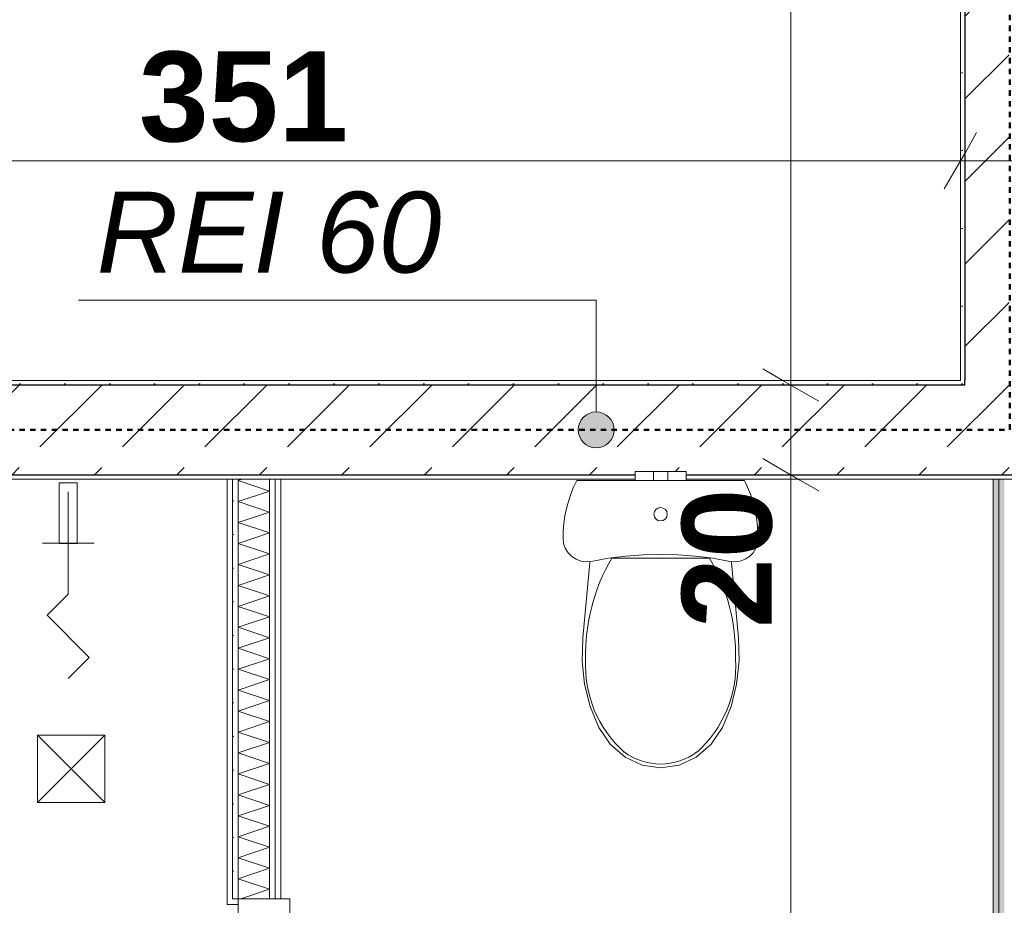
# Model space of a CAD drawing. Extents: x -7314 to 11761, y 144 to 9383.
# Tile 112 of 193: x 2195 to 2415, y 8045 to 8242. Entities that reach past the tile are written whole.
import ezdxf
from ezdxf.xclip import XClip

# ---------------------------------------------------------------- set-up
doc = ezdxf.new("R2010")
doc.units = 0
doc.header["$MEASUREMENT"] = 0
doc.header["$XCLIPFRAME"] = 0
doc.linetypes.add('Przerywana', pattern=[96, 48, -48])
doc.linetypes.add('Wipeout_Contour', pattern=[20000, 0, -20000])
for name, color, linetype in [('FORMA - Arch 01 - 220-A Ściany', 7, 'Continuous'), ('FORMA - Arch 01 - 320-W Umeblowanie', 7, 'Continuous'), ('FORMA - Arch 01 - 540-I Ogrzewanie', 7, 'Continuous'), ('FORMA - Arch 02 - Strefy', 7, 'Continuous'), ('FORMA - Arch 04 - Wymiary i opisy ppoż', 7, 'Continuous'), ('FORMA - Arch 04 - Wymiary ogólne', 7, 'Continuous')]:
    doc.layers.add(name, color=color, linetype=linetype)
doc.styles.add('STYL_AUTOMATYCZNY_1', font='arial.ttf')
doc.styles.add('STYL_AUTOMATYCZNY_2', font='arial.ttf')
doc.styles.add('STYL_AUTOMATYCZNY_9', font='arial.ttf')
pattern_1 = [(0, (4185.3, -5972.398), (0, 7.5), [0, -7.5])]
pattern_2 = [(0, (4185.3, -5972.398), (0, 17.320508), [0, -10]), (0, (4190.3, -5963.738), (0, 17.320508), [0, -10])]
pattern_3 = [(45, (4185.3, -5972.398), (-18.384776, 18.384776), [19.5, -6.5]), (45, (4185.3, -5954.013), (-18.384776, 18.384776), [19.5, -6.5])]

# ---------------------------------------------------------------- blocks, each defined once
blk = doc.blocks.new('*X107')
at = {"layer": 'FORMA - Arch 01 - 220-A Ściany', "color": 7, "linetype": 'Continuous', "lineweight": 5, "ltscale": 0.025}
for p, q in [((2243.96, 8139.6), (2244.84, 8139.9)), ((2250.96, 8137.27), (2243.96, 8139.6)), ((2243.96, 8134.94), (2250.96, 8137.27)), ((2250.96, 8132.6), (2243.96, 8134.94)), ((2243.96, 8130.27), (2250.96, 8132.6)), ((2250.96, 8127.94), (2243.96, 8130.27)), ((2243.96, 8125.6), (2250.96, 8127.94)), ((2250.96, 8123.27), (2243.96, 8125.6)), ((2243.96, 8120.94), (2250.96, 8123.27)), ((2250.96, 8118.6), (2243.96, 8120.94)), ((2243.96, 8116.27), (2250.96, 8118.6)), ((2250.96, 8113.94), (2243.96, 8116.27)), ((2243.96, 8111.6), (2250.96, 8113.94)), ((2250.96, 8109.27), (2243.96, 8111.6)), ((2243.96, 8106.94), (2250.96, 8109.27)), ((2250.96, 8104.6), (2243.96, 8106.94)), ((2243.96, 8102.27), (2250.96, 8104.6)), ((2250.96, 8099.94), (2243.96, 8102.27)), ((2243.96, 8097.6), (2250.96, 8099.94)), ((2250.96, 8095.27), (2243.96, 8097.6)), ((2243.96, 8092.94), (2250.96, 8095.27)), ((2250.96, 8090.6), (2243.96, 8092.94)), ((2243.96, 8088.27), (2250.96, 8090.6)), ((2250.96, 8085.94), (2243.96, 8088.27)), ((2243.96, 8083.6), (2250.96, 8085.94)), ((2250.96, 8081.27), (2243.96, 8083.6)), ((2243.96, 8078.94), (2250.96, 8081.27)), ((2250.96, 8076.6), (2243.96, 8078.94)), ((2243.96, 8074.27), (2250.96, 8076.6)), ((2250.96, 8071.94), (2243.96, 8074.27)), ((2243.96, 8069.6), (2250.96, 8071.94)), ((2250.96, 8067.27), (2243.96, 8069.6)), ((2243.96, 8064.94), (2250.96, 8067.27)), ((2250.96, 8062.6), (2243.96, 8064.94)), ((2243.96, 8060.27), (2250.96, 8062.6)), ((2250.96, 8057.94), (2243.96, 8060.27)), ((2243.96, 8055.6), (2250.96, 8057.94)), ((2250.96, 8053.27), (2243.96, 8055.6)), ((2243.96, 8050.94), (2250.96, 8053.27)), ((2250.96, 8048.6), (2243.96, 8050.94)), ((2244.52, 8046.46), (2250.96, 8048.6))]:
    blk.add_line(p, q, dxfattribs=at)
blk = doc.blocks.new('Rysunek_1_1', base_point=(4185.3, -5972.4))
at = {"color": 254, "linetype": 'Wipeout_Contour', "lineweight": 0, "ltscale": 61901.69196}
blk.add_wipeout([(2404.94, 8734.9), (2208.66, 8734.9), (2059.98, 8734.9), (2059.98, 8725.9), (2054.98, 8725.9), (2054.98, 8161.9), (2404.94, 8161.9)], dxfattribs=at).dxf.layer = 'FORMA - Arch 02 - Strefy'
at = {"color": 254, "linetype": 'Wipeout_Contour', "lineweight": 0, "ltscale": 41761.403087}
blk.add_wipeout([(2412.21, 8071.66), (2412.21, 8139.9), (2033.1, 8139.9), (2033.1, 7920.64), (2412.21, 7920.64)], dxfattribs=at).dxf.layer = 'FORMA - Arch 02 - Strefy'
at = {"layer": 'FORMA - Arch 01 - 320-W Umeblowanie', "color": 6, "linetype": 'Continuous', "lineweight": 15, "ltscale": 0.025}
for p, q in [((2199.21, 8067.88), (2199.21, 8082.89)), ((2199.21, 8082.89), (2214.21, 8082.89)), ((2214.21, 8067.88), (2199.21, 8082.89)), ((2199.21, 8067.88), (2214.21, 8082.89)), ((2214.21, 8082.89), (2214.21, 8067.88)), ((2214.21, 8067.88), (2199.21, 8067.88))]:
    blk.add_line(p, q, dxfattribs=at)
at = {"layer": 'FORMA - Arch 04 - Wymiary i opisy ppoż', "color": 1, "linetype": 'Continuous', "lineweight": 13, "ltscale": 0.025}
for p, q in [((2291.85, 8179.82), (2208.39, 8179.82)), ((2323.75, 8179.82), (2291.85, 8179.82))]:
    blk.add_line(p, q, dxfattribs=at)
at = {"layer": 'FORMA - Arch 04 - Wymiary ogólne', "color": 6, "linetype": 'Continuous', "lineweight": 15, "ltscale": 0.025}
for p, q in [((2206.07, 8114.29), (2201.38, 8109.6)), ((2210.76, 8100.22), (2201.38, 8109.6)), ((2206.07, 8095.53), (2210.76, 8100.22))]:
    blk.add_line(p, q, dxfattribs=at)
at = {"layer": 'FORMA - Arch 04 - Wymiary i opisy ppoż', "color": 1, "linetype": 'Continuous', "lineweight": 13, "insert": (2212.39, 8185.69), "char_height": 18, "attachment_point": 7, "style": 'STYL_AUTOMATYCZNY_1'}
blk.add_mtext('\\A1;{\\pql;\\fArial|b0|i1|c238|p0;\\W1.000000;REI 60}', dxfattribs=at)
at = {"layer": 'FORMA - Arch 04 - Wymiary ogólne', "color": 154, "linetype": 'Continuous', "lineweight": 13, "insert": (2221.83, 8214.86), "char_height": 20, "width": 45.7634, "attachment_point": 7, "style": 'STYL_AUTOMATYCZNY_9'}
blk.add_mtext('\\A1;{\\pql;\\fArial|b1|i0|c238|p0;\\W1.000000;351}', dxfattribs=at)
at = {"color": 254, "linetype": 'Wipeout_Contour', "lineweight": 0, "ltscale": 42626.529108}
blk.add_wipeout([(2412.21, 8741.9), (2412.21, 7797.38), (2412.86, 7798.65), (2413.46, 7799.25), (2413.46, 8741.9)], dxfattribs=at).dxf.layer = 'FORMA - Arch 01 - 220-A Ściany'
at = {"color": 254, "linetype": 'Wipeout_Contour', "lineweight": 0, "ltscale": 25526.451397}
blk.add_wipeout([(2405.94, 8161.9), (2404.94, 8161.9), (2405.94, 8160.9)], dxfattribs=at).dxf.layer = 'FORMA - Arch 01 - 220-A Ściany'
at = {"color": 254, "linetype": 'Wipeout_Contour', "lineweight": 0, "ltscale": 33592.04619}
blk.add_wipeout([(2241.46, 8139.9), (2241.46, 8046.46), (2242.71, 8046.46), (2242.71, 8139.9)], dxfattribs=at).dxf.layer = 'FORMA - Arch 01 - 220-A Ściany'
at = {"color": 254, "linetype": 'Wipeout_Contour', "lineweight": 0, "ltscale": 33603.552115}
blk.add_wipeout([(2253.46, 8139.9), (2252.21, 8139.9), (2252.21, 8046.46), (2253.46, 8046.46)], dxfattribs=at).dxf.layer = 'FORMA - Arch 01 - 220-A Ściany'
at = {"layer": 'FORMA - Arch 01 - 220-A Ściany', "linetype": 'Continuous', "lineweight": 5}
h = blk.add_hatch(dxfattribs=at)
h.set_pattern_fill('Gips_0001', style=0, pattern_type=2)
h.set_pattern_definition(pattern_1)
h.paths.add_polyline_path([(2412.21, 8741.9), (2412.21, 7797.38), (2412.86, 7798.65), (2413.46, 7799.25), (2413.46, 8741.9)])
h = blk.add_hatch(dxfattribs=at)
h.set_pattern_fill('Tynk_0001', style=0, pattern_type=2)
h.set_pattern_definition(pattern_2)
h.paths.add_polyline_path([(2405.94, 8161.9), (2404.94, 8161.9), (2405.94, 8160.9)])
h = blk.add_hatch(dxfattribs=at)
h.set_pattern_fill('Gips_0001', style=0, pattern_type=2)
h.set_pattern_definition(pattern_1)
h.paths.add_polyline_path([(2241.46, 8139.9), (2241.46, 8046.46), (2242.71, 8046.46), (2242.71, 8139.9)])
h = blk.add_hatch(dxfattribs=at)
h.set_pattern_fill('Gips_0001', style=0, pattern_type=2)
h.set_pattern_definition(pattern_1)
h.paths.add_polyline_path([(2253.46, 8139.9), (2252.21, 8139.9), (2252.21, 8046.46), (2253.46, 8046.46)])
at = {"layer": 'FORMA - Arch 01 - 220-A Ściany', "color": 7, "linetype": 'Continuous', "lineweight": 15, "ltscale": 0.025, "flags": 128}
for points in [[(2412.21, 8741.9), (2412.21, 7797.38)], [(2253.46, 8046.46), (2253.46, 8139.9)]]:
    blk.add_lwpolyline(points, dxfattribs=at)
at = {"color": 254, "linetype": 'Wipeout_Contour', "lineweight": 0, "ltscale": 52558.930455}
blk.add_wipeout([(2413.46, 8741.9), (2413.46, 7799.25), (2414.71, 7800.5), (2414.71, 8716.9), (2414.04, 8716.9), (2414.04, 8741.9)], dxfattribs=at).dxf.layer = 'FORMA - Arch 01 - 220-A Ściany'
at = {"color": 254, "linetype": 'Wipeout_Contour', "lineweight": 0, "ltscale": 33593.381463}
blk.add_wipeout([(2242.71, 8139.9), (2242.71, 8046.46), (2243.96, 8046.46), (2243.96, 8139.9)], dxfattribs=at).dxf.layer = 'FORMA - Arch 01 - 220-A Ściany'
at = {"color": 254, "linetype": 'Wipeout_Contour', "lineweight": 0, "ltscale": 33602.211593}
blk.add_wipeout([(2250.96, 8139.9), (2250.96, 8046.46), (2252.21, 8046.46), (2252.21, 8139.9)], dxfattribs=at).dxf.layer = 'FORMA - Arch 01 - 220-A Ściany'
at = {"layer": 'FORMA - Arch 01 - 220-A Ściany', "linetype": 'Continuous', "lineweight": 5}
h = blk.add_hatch(dxfattribs=at)
h.set_pattern_fill('Gips_0001', style=0, pattern_type=2)
h.set_pattern_definition(pattern_1)
h.paths.add_polyline_path([(2413.46, 8741.9), (2413.46, 7799.25), (2414.71, 7800.5), (2414.71, 8716.9), (2414.04, 8716.9), (2414.04, 8741.9)])
h = blk.add_hatch(dxfattribs=at)
h.set_pattern_fill('Gips_0001', style=0, pattern_type=2)
h.set_pattern_definition(pattern_1)
h.paths.add_polyline_path([(2242.71, 8139.9), (2242.71, 8046.46), (2243.96, 8046.46), (2243.96, 8139.9)])
h = blk.add_hatch(dxfattribs=at)
h.set_pattern_fill('Gips_0001', style=0, pattern_type=2)
h.set_pattern_definition(pattern_1)
h.paths.add_polyline_path([(2250.96, 8139.9), (2250.96, 8046.46), (2252.21, 8046.46), (2252.21, 8139.9)])
at = {"layer": 'FORMA - Arch 01 - 220-A Ściany', "color": 7, "linetype": 'Continuous', "lineweight": 13, "ltscale": 0.025}
for p, q in [((2413.46, 8741.9), (2413.46, 7799.25)), ((2252.21, 8046.46), (2252.21, 8139.9))]:
    blk.add_line(p, q, dxfattribs=at)
at = {"layer": 'FORMA - Arch 01 - 220-A Ściany', "color": 7, "linetype": 'Continuous', "lineweight": 15, "ltscale": 0.025}
blk.add_line((2252.21, 8046.46), (2253.46, 8046.46), dxfattribs=at)
at = {"layer": 'FORMA - Arch 01 - 220-A Ściany', "color": 7, "linetype": 'Continuous', "lineweight": 15, "ltscale": 0.025, "flags": 128}
for points in [[(2241.46, 8139.9), (2242.71, 8139.9)], [(2252.21, 8139.9), (2253.46, 8139.9)]]:
    blk.add_lwpolyline(points, dxfattribs=at)
at = {"color": 254, "linetype": 'Wipeout_Contour', "lineweight": 0, "ltscale": 25517.000051}
blk.add_wipeout([(2425.94, 8160.9), (2405.94, 8160.9), (2425.94, 8140.9)], dxfattribs=at).dxf.layer = 'FORMA - Arch 01 - 220-A Ściany'
at = {"color": 254, "linetype": 'Wipeout_Contour', "lineweight": 0, "ltscale": 33597.795211}
blk.add_wipeout([(2250.96, 8139.9), (2243.96, 8139.9), (2243.96, 8046.46), (2250.96, 8046.46)], dxfattribs=at).dxf.layer = 'FORMA - Arch 01 - 220-A Ściany'
at = {"layer": 'FORMA - Arch 01 - 220-A Ściany', "linetype": 'Continuous', "lineweight": 5}
h = blk.add_hatch(dxfattribs=at)
h.set_pattern_fill('Beton_0001', style=0, pattern_type=2)
h.set_pattern_definition(pattern_3)
h.paths.add_polyline_path([(2425.94, 8160.9), (2405.94, 8160.9), (2425.94, 8140.9)])
at = {"layer": 'FORMA - Arch 01 - 220-A Ściany', "color": 7, "linetype": 'Continuous', "lineweight": 13, "ltscale": 0.025}
blk.add_line((2250.96, 8046.46), (2250.96, 8139.9), dxfattribs=at)
at = {"layer": 'FORMA - Arch 01 - 220-A Ściany', "color": 7, "linetype": 'Continuous', "lineweight": 15, "ltscale": 0.025}
blk.add_line((2250.96, 8046.46), (2252.21, 8046.46), dxfattribs=at)
at = {"layer": 'FORMA - Arch 01 - 220-A Ściany', "color": 7, "linetype": 'Continuous', "lineweight": 15, "ltscale": 0.025, "flags": 128}
for points in [[(2242.71, 8139.9), (2243.96, 8139.9)], [(2243.96, 8139.9), (2250.96, 8139.9)], [(2250.96, 8139.9), (2252.21, 8139.9)]]:
    blk.add_lwpolyline(points, dxfattribs=at)
at = {"color": 7, "linetype": 'Continuous', "lineweight": 13, "ltscale": 0.025}
blk.add_blockref('*X107', (0, 0), dxfattribs=at)
at = {"layer": 'FORMA - Arch 01 - 220-A Ściany', "color": 7, "linetype": 'Continuous', "lineweight": 13, "insert": (2234.1, 8003.12), "char_height": 20, "attachment_point": 7, "style": 'STYL_AUTOMATYCZNY_2'}
blk.add_mtext('\\A1;{\\pql;\\pt0;\\fArial|b0|i0|c238|p0;\\W1.000000;90\\fArial|b0|i0|c238|p0;\\W1.000000;\\A1{\\H.66x;\\S^  ;}\\fArial|b0|i0|c238|p0;\\W1.000000;\\fArial|b0|i0|c238|p0;\\W1.000000;}', dxfattribs=at)
at = {"color": 254, "linetype": 'Wipeout_Contour', "lineweight": 0, "ltscale": 25524.532987}
blk.add_wipeout([(2404.94, 8161.9), (2404.94, 8160.9), (2405.94, 8160.9)], dxfattribs=at).dxf.layer = 'FORMA - Arch 01 - 220-A Ściany'
at = {"color": 254, "linetype": 'Wipeout_Contour', "lineweight": 0, "ltscale": 41763.851938}
blk.add_wipeout([(2241.46, 8045.21), (2243.96, 8045.21), (2243.96, 8046.46), (2242.71, 8046.46), (2241.46, 8046.46)], dxfattribs=at).dxf.layer = 'FORMA - Arch 01 - 220-A Ściany'
at = {"layer": 'FORMA - Arch 01 - 220-A Ściany', "linetype": 'Continuous', "lineweight": 5}
h = blk.add_hatch(dxfattribs=at)
h.set_pattern_fill('Tynk_0001', style=0, pattern_type=2)
h.set_pattern_definition(pattern_2)
h.paths.add_polyline_path([(2404.94, 8161.9), (2404.94, 8160.9), (2405.94, 8160.9)])
h = blk.add_hatch(dxfattribs=at)
h.set_pattern_fill('Gips_0001', style=0, pattern_type=2)
h.set_pattern_definition(pattern_1)
h.paths.add_polyline_path([(2241.46, 8045.21), (2243.96, 8045.21), (2243.96, 8046.46), (2242.71, 8046.46), (2241.46, 8046.46)])
at = {"layer": 'FORMA - Arch 01 - 220-A Ściany', "color": 7, "linetype": 'Continuous', "lineweight": 13, "ltscale": 0.025}
for p, q in [((2242.71, 8139.9), (2242.71, 8046.46)), ((2243.96, 8139.9), (2243.96, 8046.46)), ((2242.71, 8046.46), (2243.96, 8046.46))]:
    blk.add_line(p, q, dxfattribs=at)
at = {"layer": 'FORMA - Arch 01 - 220-A Ściany', "color": 7, "linetype": 'Continuous', "lineweight": 15, "ltscale": 0.025}
for p, q in [((2241.46, 8046.46), (2241.46, 8045.21)), ((2241.46, 8046.46), (2241.46, 8045.21)), ((2243.96, 8046.46), (2243.96, 8045.21)), ((2243.96, 8046.46), (2250.96, 8046.46)), ((2243.96, 8045.21), (2241.46, 8045.21))]:
    blk.add_line(p, q, dxfattribs=at)
at = {"layer": 'FORMA - Arch 01 - 220-A Ściany', "color": 7, "linetype": 'Continuous', "lineweight": 15, "ltscale": 0.025, "flags": 128}
blk.add_lwpolyline([(2241.46, 8139.9), (2241.46, 8046.46)], dxfattribs=at)
at = {"color": 254, "linetype": 'Wipeout_Contour', "lineweight": 0, "ltscale": 33848.971232}
blk.add_wipeout([(2054.98, 8160.9), (2404.94, 8160.9), (2404.94, 8161.9), (2054.98, 8161.9)], dxfattribs=at).dxf.layer = 'FORMA - Arch 01 - 220-A Ściany'
at = {"color": 254, "linetype": 'Wipeout_Contour', "lineweight": 0, "ltscale": 33769.677978}
blk.add_wipeout([(2425.94, 8140.9), (2033.98, 8140.9), (2033.98, 8139.9), (2425.94, 8139.9)], dxfattribs=at).dxf.layer = 'FORMA - Arch 01 - 220-A Ściany'
at = {"color": 254, "linetype": 'Wipeout_Contour', "lineweight": 0, "ltscale": 50100.192573}
blk.add_wipeout([(2255.46, 8046.46), (2243.96, 8046.46), (2243.96, 8039.66), (2247.96, 8039.66), (2247.96, 8038.46), (2255.46, 8038.46)], dxfattribs=at).dxf.layer = 'FORMA - Arch 01 - 220-A Ściany'
at = {"layer": 'FORMA - Arch 01 - 220-A Ściany', "linetype": 'Continuous', "lineweight": 5}
h = blk.add_hatch(dxfattribs=at)
h.set_pattern_fill('Tynk_0001', style=0, pattern_type=2)
h.set_pattern_definition(pattern_2)
h.paths.add_polyline_path([(2054.98, 8160.9), (2404.94, 8160.9), (2404.94, 8161.9), (2054.98, 8161.9)])
h = blk.add_hatch(dxfattribs=at)
h.set_pattern_fill('Tynk_0001', style=0, pattern_type=2)
h.set_pattern_definition(pattern_2)
h.paths.add_polyline_path([(2425.94, 8140.9), (2033.98, 8140.9), (2033.98, 8139.9), (2425.94, 8139.9)])
at = {"layer": 'FORMA - Arch 01 - 220-A Ściany', "color": 7, "linetype": 'Continuous', "lineweight": 15, "ltscale": 0.025}
for p, q in [((2255.46, 8046.46), (2243.96, 8046.46)), ((2243.96, 8046.46), (2243.96, 8039.66)), ((2243.96, 8046.46), (2250.96, 8046.46)), ((2243.96, 8046.46), (2250.96, 8046.46)), ((2250.96, 8046.46), (2252.21, 8046.46)), ((2250.96, 8046.46), (2252.21, 8046.46)), ((2252.21, 8046.46), (2253.46, 8046.46)), ((2252.21, 8046.46), (2253.46, 8046.46)), ((2255.46, 8038.46), (2255.46, 8046.46)), ((2243.96, 8045.21), (2241.46, 8045.21))]:
    blk.add_line(p, q, dxfattribs=at)
at = {"color": 254, "linetype": 'Wipeout_Contour', "lineweight": 0, "ltscale": 25491.466439}
blk.add_wipeout([(2405.94, 8160.9), (2405.94, 8140.9), (2425.94, 8140.9)], dxfattribs=at).dxf.layer = 'FORMA - Arch 01 - 220-A Ściany'
at = {"layer": 'FORMA - Arch 01 - 220-A Ściany', "linetype": 'Continuous', "lineweight": 5}
h = blk.add_hatch(dxfattribs=at)
h.set_pattern_fill('Beton_0001', style=0, pattern_type=2)
h.set_pattern_definition(pattern_3)
h.paths.add_polyline_path([(2405.94, 8160.9), (2405.94, 8140.9), (2425.94, 8140.9)])
at = {"color": 254, "linetype": 'Wipeout_Contour', "lineweight": 0, "ltscale": 33808.543288}
blk.add_wipeout([(2053.98, 8140.9), (2405.94, 8140.9), (2405.94, 8160.9), (2053.98, 8160.9)], dxfattribs=at).dxf.layer = 'FORMA - Arch 01 - 220-A Ściany'
at = {"layer": 'FORMA - Arch 01 - 220-A Ściany', "linetype": 'Continuous', "lineweight": 5}
h = blk.add_hatch(dxfattribs=at)
h.set_pattern_fill('Beton_0001', style=0, pattern_type=2)
h.set_pattern_definition(pattern_3)
h.paths.add_polyline_path([(2053.98, 8140.9), (2405.94, 8140.9), (2405.94, 8160.9), (2053.98, 8160.9)])
at = {"layer": 'FORMA - Arch 04 - Wymiary i opisy ppoż', "linetype": 'Continuous', "lineweight": 13}
blk.add_hatch(color=1, dxfattribs=at).paths.add_polyline_path([(2319.75, 8150.9), (2320.06, 8149.37), (2320.92, 8148.07), (2322.22, 8147.2), (2323.75, 8146.9), (2325.28, 8147.2), (2326.58, 8148.07), (2327.45, 8149.37), (2327.75, 8150.9), (2327.45, 8152.43), (2326.58, 8153.73), (2325.28, 8154.59), (2323.75, 8154.9), (2322.22, 8154.59), (2320.92, 8153.73), (2320.06, 8152.43)])
at = {"layer": 'FORMA - Arch 01 - 220-A Ściany', "color": 7, "linetype": 'Continuous', "lineweight": 25, "ltscale": 0.025}
for p, q in [((2405.94, 8160.9), (2054.98, 8160.9)), ((2405.94, 8160.9), (2405.94, 8161.9)), ((2053.98, 8140.9), (2405.94, 8140.9)), ((2405.94, 8140.9), (2425.94, 8140.9))]:
    blk.add_line(p, q, dxfattribs=at)
at = {"layer": 'FORMA - Arch 01 - 220-A Ściany', "color": 7, "linetype": 'Continuous', "lineweight": 13, "ltscale": 0.025, "flags": 128}
for points in [[(2404.94, 8161.9), (2054.98, 8161.9)], [(2033.98, 8139.9), (2426.94, 8139.9)]]:
    blk.add_lwpolyline(points, dxfattribs=at)
at = {"layer": 'FORMA - Arch 04 - Wymiary i opisy ppoż', "color": 1, "linetype": 'Continuous', "lineweight": 13, "ltscale": 0.025}
blk.add_line((2323.75, 8154.9), (2323.75, 8179.82), dxfattribs=at)
blk.add_circle((2323.75, 8150.9), 4, dxfattribs=at)
at = {"layer": 'FORMA - Arch 04 - Wymiary ogólne', "color": 154, "linetype": 'Continuous', "lineweight": 13, "ltscale": 0.025}
for p, q in [((2367.11, 8160.9), (2367.11, 8735.9)), ((2360.86, 8164.51), (2373.36, 8157.29)), ((2376.49, 8160.9), (2357.74, 8160.9)), ((2367.11, 8140.9), (2367.11, 8160.9)), ((2376.49, 8140.9), (2357.74, 8140.9)), ((2367.11, 7920.64), (2367.11, 8140.9))]:
    blk.add_line(p, q, dxfattribs=at)
at = {"color": 254, "linetype": 'Wipeout_Contour', "lineweight": 0, "ltscale": 35138.041909}
blk.add_wipeout([(2405.94, 8161.9), (2405.94, 8734.9), (2404.94, 8734.9), (2404.94, 8161.9)], dxfattribs=at).dxf.layer = 'FORMA - Arch 01 - 220-A Ściany'
at = {"color": 254, "linetype": 'Wipeout_Contour', "lineweight": 0, "ltscale": 33880.423564}
blk.add_wipeout([(2339.7, 8139.61), (2339.7, 8141.61), (2339.23, 8141.61), (2339.23, 8139.61)], dxfattribs=at).dxf.layer = 'FORMA - Arch 01 - 540-I Ogrzewanie'
at = {"color": 254, "linetype": 'Wipeout_Contour', "lineweight": 0, "ltscale": 33884.292701}
blk.add_wipeout([(2343.8, 8139.61), (2343.8, 8141.61), (2342.13, 8141.61), (2342.13, 8139.61)], dxfattribs=at).dxf.layer = 'FORMA - Arch 01 - 540-I Ogrzewanie'
at = {"color": 254, "linetype": 'Wipeout_Contour', "lineweight": 0, "ltscale": 33705.173055}
blk.add_wipeout([(2208.07, 8125.63), (2208.07, 8139.13), (2204.07, 8139.13), (2204.07, 8125.63)], dxfattribs=at).dxf.layer = 'FORMA - Arch 01 - 540-I Ogrzewanie'
at = {"layer": 'FORMA - Arch 01 - 220-A Ściany', "linetype": 'Continuous', "lineweight": 5}
h = blk.add_hatch(dxfattribs=at)
h.set_pattern_fill('Tynk_0001', style=0, pattern_type=2)
h.set_pattern_definition(pattern_2)
h.paths.add_polyline_path([(2405.94, 8161.9), (2405.94, 8734.9), (2404.94, 8734.9), (2404.94, 8161.9)])
at = {"layer": 'FORMA - Arch 01 - 540-I Ogrzewanie', "color": 6, "linetype": 'Continuous', "lineweight": 15, "ltscale": 0.025}
blk.add_line((2343.8, 8139.61), (2343.8, 8141.61), dxfattribs=at)
at = {"layer": 'FORMA - Arch 01 - 540-I Ogrzewanie', "color": 6, "linetype": 'Continuous', "lineweight": 15, "ltscale": 0.025, "flags": 128}
blk.add_lwpolyline([(2208.07, 8125.63), (2204.07, 8125.63), (2204.07, 8139.13), (2208.07, 8139.13)], close=True, dxfattribs=at)
at = {"layer": 'FORMA - Arch 04 - Wymiary ogólne', "color": 6, "linetype": 'Continuous', "lineweight": 15, "ltscale": 0.025}
for p, q in [((2206.07, 8137.13), (2206.07, 8114.29)), ((2200.33, 8125.64), (2211.82, 8125.64))]:
    blk.add_line(p, q, dxfattribs=at)
at = {"color": 254, "linetype": 'Wipeout_Contour', "lineweight": 0, "ltscale": 33879.539892}
blk.add_wipeout([(2339.23, 8139.61), (2339.23, 8141.61), (2338.1, 8141.61), (2338.1, 8139.61)], dxfattribs=at).dxf.layer = 'FORMA - Arch 01 - 540-I Ogrzewanie'
at = {"color": 254, "linetype": 'Wipeout_Contour', "lineweight": 0, "ltscale": 53240.548539}
blk.add_wipeout([(2405.94, 8160.9), (2425.94, 8160.9), (2425.94, 8716.9), (2414.04, 8716.9), (2414.04, 8735.9), (2405.94, 8735.9)], dxfattribs=at).dxf.layer = 'FORMA - Arch 01 - 220-A Ściany'
at = {"color": 254, "linetype": 'Wipeout_Contour', "lineweight": 0, "ltscale": 33878.290614}
blk.add_wipeout([(2338.1, 8139.61), (2338.1, 8141.61), (2336.97, 8141.61), (2336.97, 8139.61)], dxfattribs=at).dxf.layer = 'FORMA - Arch 01 - 540-I Ogrzewanie'
at = {"color": 254, "linetype": 'Wipeout_Contour', "lineweight": 0, "ltscale": 33882.025772}
blk.add_wipeout([(2342.13, 8139.61), (2342.13, 8141.61), (2339.7, 8141.61), (2339.7, 8139.61)], dxfattribs=at).dxf.layer = 'FORMA - Arch 01 - 540-I Ogrzewanie'
at = {"layer": 'FORMA - Arch 01 - 220-A Ściany', "linetype": 'Continuous', "lineweight": 5}
h = blk.add_hatch(dxfattribs=at)
h.set_pattern_fill('Beton_0001', style=0, pattern_type=2)
h.set_pattern_definition(pattern_3)
h.paths.add_polyline_path([(2405.94, 8160.9), (2425.94, 8160.9), (2425.94, 8716.9), (2414.04, 8716.9), (2414.04, 8735.9), (2405.94, 8735.9)])
at = {"color": 1, "linetype": 'Przerywana', "lineweight": 50, "ltscale": 0.025, "flags": 128}
blk.add_lwpolyline([(2043.98, 8150.9), (2415.94, 8150.9), (2415.94, 8745.9), (2043.98, 8745.9)], close=True, dxfattribs=at)
at = {"layer": 'FORMA - Arch 01 - 220-A Ściany', "color": 7, "linetype": 'Continuous', "lineweight": 25, "ltscale": 0.025}
for p in [(2405.94, 8735.9), (2405.94, 8160.9)]:
    blk.add_line(p, (2405.94, 8161.9), dxfattribs=at)
at = {"layer": 'FORMA - Arch 01 - 220-A Ściany', "color": 7, "linetype": 'Continuous', "lineweight": 13, "ltscale": 0.025, "flags": 128}
blk.add_lwpolyline([(2404.94, 8734.9), (2404.94, 8161.9)], dxfattribs=at)
at = {"layer": 'FORMA - Arch 01 - 540-I Ogrzewanie', "color": 6, "linetype": 'Continuous', "lineweight": 15, "ltscale": 0.025}
for p, q in [((2339.23, 8141.61), (2338.1, 8141.61)), ((2339.7, 8141.61), (2339.23, 8141.61)), ((2339.7, 8139.61), (2339.7, 8141.61)), ((2342.13, 8141.61), (2339.7, 8141.61)), ((2343.8, 8141.61), (2342.13, 8141.61)), ((2339.23, 8139.61), (2338.1, 8139.61)), ((2339.7, 8139.61), (2339.23, 8139.61)), ((2342.13, 8139.61), (2339.7, 8139.61)), ((2343.8, 8139.61), (2342.13, 8139.61))]:
    blk.add_line(p, q, dxfattribs=at)
at = {"layer": 'FORMA - Arch 04 - Wymiary ogólne', "color": 154, "linetype": 'Continuous', "lineweight": 13, "ltscale": 0.025}
for p, q in [((2404.94, 8220.24), (2404.94, 8201.49)), ((2401.33, 8204.61), (2408.55, 8217.11)), ((2404.94, 8210.86), (2053.98, 8210.86)), ((2427.21, 8210.86), (2404.94, 8210.86))]:
    blk.add_line(p, q, dxfattribs=at)
at = {"color": 254, "linetype": 'Wipeout_Contour', "lineweight": 0, "ltscale": 33877.407542}
blk.add_wipeout([(2336.97, 8139.61), (2336.97, 8141.61), (2336.5, 8141.61), (2336.5, 8139.61)], dxfattribs=at).dxf.layer = 'FORMA - Arch 01 - 540-I Ogrzewanie'
at = {"color": 254, "linetype": 'Wipeout_Contour', "lineweight": 0, "ltscale": 33875.808476}
blk.add_wipeout([(2336.5, 8141.61), (2334.07, 8141.61), (2334.07, 8139.61), (2336.5, 8139.61)], dxfattribs=at).dxf.layer = 'FORMA - Arch 01 - 540-I Ogrzewanie'
at = {"layer": 'FORMA - Arch 01 - 540-I Ogrzewanie', "color": 6, "linetype": 'Continuous', "lineweight": 15, "ltscale": 0.025}
for p, q in [((2336.97, 8141.61), (2336.5, 8141.61)), ((2336.5, 8139.61), (2336.5, 8141.61)), ((2338.1, 8141.61), (2336.97, 8141.61)), ((2336.97, 8139.61), (2336.5, 8139.61)), ((2338.1, 8139.61), (2336.97, 8139.61))]:
    blk.add_line(p, q, dxfattribs=at)
at = {"color": 254, "linetype": 'Wipeout_Contour', "lineweight": 0, "ltscale": 33873.548123}
blk.add_wipeout([(2334.07, 8139.61), (2334.07, 8141.61), (2332.4, 8141.61), (2332.4, 8139.61)], dxfattribs=at).dxf.layer = 'FORMA - Arch 01 - 540-I Ogrzewanie'
at = {"layer": 'FORMA - Arch 01 - 540-I Ogrzewanie', "color": 6, "linetype": 'Continuous', "lineweight": 15, "ltscale": 0.025}
for p, q in [((2334.07, 8141.61), (2332.4, 8141.61)), ((2332.4, 8139.61), (2332.4, 8141.61)), ((2336.5, 8141.61), (2334.07, 8141.61)), ((2334.07, 8139.61), (2332.4, 8139.61)), ((2336.5, 8139.61), (2334.07, 8139.61))]:
    blk.add_line(p, q, dxfattribs=at)
at = {"color": 254, "linetype": 'Wipeout_Contour', "lineweight": 0, "ltscale": 160053.959208}
blk.add_wipeout([(2355.04, 8094.27), (2355.59, 8099.41), (2355.44, 8104.57), (2352.2, 8139.61), (2324, 8139.61), (2320.77, 8104.57), (2320.61, 8099.41), (2321.16, 8094.27), (2322.4, 8089.3), (2324.3, 8084.6), (2326.86, 8080.88), (2330.17, 8078.03), (2334, 8076.23), (2338.1, 8075.61), (2342.21, 8076.23), (2346.04, 8078.03), (2349.34, 8080.88), (2351.9, 8084.6), (2353.8, 8089.3)], dxfattribs=at).dxf.layer = 'FORMA - Arch 01 - 540-I Ogrzewanie'
at = {"layer": 'FORMA - Arch 01 - 540-I Ogrzewanie', "color": 6, "linetype": 'Continuous', "lineweight": 15, "ltscale": 0.025}
for p, q in [((2327.21, 8122.31), (2338.1, 8122.31)), ((2338.1, 8122.31), (2349, 8122.31))]:
    blk.add_line(p, q, dxfattribs=at)
at = {"layer": 'FORMA - Arch 01 - 540-I Ogrzewanie', "color": 6, "linetype": 'Continuous', "lineweight": 15, "ltscale": 0.025, "flags": 128}
blk.add_lwpolyline([(2355.04, 8094.27), (2353.8, 8089.3), (2351.9, 8084.6), (2349.34, 8080.88), (2346.04, 8078.03), (2342.21, 8076.23), (2338.1, 8075.61), (2334, 8076.23), (2330.17, 8078.03), (2326.86, 8080.88), (2324.3, 8084.6), (2322.4, 8089.3), (2321.16, 8094.27), (2320.61, 8099.41), (2320.77, 8104.57), (2324, 8139.61), (2352.2, 8139.61), (2355.44, 8104.57), (2355.59, 8099.41)], close=True, dxfattribs=at)
at = {"layer": 'FORMA - Arch 01 - 540-I Ogrzewanie', "color": 6, "linetype": 'Continuous', "lineweight": 15, "ltscale": 0.025}
for centre, major_axis, start_param, end_param in [((2363.91, 8100.82), (0, 42.55), 1.041394, 1.594414), ((2312.29, 8100.82), (0, 42.55), 4.688773, 5.241794), ((2347.05, 8098.38), (0, 25.71), 1.515069, 2.415657), ((2329.16, 8098.38), (0, 25.71), 3.867532, 4.76812), ((2338.18, 8090.34), (0, 13.86), 2.509088, 3.135732), ((2338.02, 8090.34), (0, 13.86), 3.147453, 3.774097)]:
    blk.add_ellipse(centre, major_axis=major_axis, ratio=0.999377, start_param=start_param, end_param=end_param, dxfattribs=at)
at = {"color": 254, "linetype": 'Wipeout_Contour', "lineweight": 0, "ltscale": 346733.920771}
blk.add_wipeout([(2356.78, 8139.61), (2319.43, 8139.61), (2318.72, 8138.11), (2318.09, 8136.56), (2317.57, 8134.98), (2317.13, 8133.37), (2316.79, 8131.74), (2316.55, 8130.09), (2316.4, 8128.43), (2316.35, 8126.77), (2316.48, 8125.61), (2316.86, 8124.52), (2317.47, 8123.53), (2318.28, 8122.7), (2319.26, 8122.07), (2320.34, 8121.67), (2321.5, 8121.51), (2322.65, 8121.62), (2326.48, 8122.3), (2330.34, 8122.78), (2334.22, 8123.07), (2338.1, 8123.17), (2341.99, 8123.07), (2345.87, 8122.78), (2349.72, 8122.3), (2353.55, 8121.62), (2354.71, 8121.51), (2355.86, 8121.67), (2356.95, 8122.07), (2357.92, 8122.7), (2358.73, 8123.53), (2359.35, 8124.52), (2359.72, 8125.61), (2359.85, 8126.77), (2359.8, 8128.43), (2359.66, 8130.09), (2359.41, 8131.74), (2359.07, 8133.37), (2358.64, 8134.98), (2358.11, 8136.56), (2357.49, 8138.11)], dxfattribs=at).dxf.layer = 'FORMA - Arch 01 - 540-I Ogrzewanie'
at = {"layer": 'FORMA - Arch 01 - 540-I Ogrzewanie', "color": 6, "linetype": 'Continuous', "lineweight": 15, "ltscale": 0.025, "flags": 128}
blk.add_lwpolyline([(2356.78, 8139.61), (2357.49, 8138.11), (2358.11, 8136.56), (2358.64, 8134.98), (2359.07, 8133.37), (2359.41, 8131.74), (2359.66, 8130.09), (2359.8, 8128.43), (2359.85, 8126.77), (2359.72, 8125.61), (2359.35, 8124.52), (2358.73, 8123.53), (2357.92, 8122.7), (2356.95, 8122.07), (2355.86, 8121.67), (2354.71, 8121.51), (2353.55, 8121.62), (2349.72, 8122.3), (2345.87, 8122.78), (2341.99, 8123.07), (2338.1, 8123.17), (2334.22, 8123.07), (2330.34, 8122.78), (2326.48, 8122.3), (2322.65, 8121.62), (2321.5, 8121.51), (2320.34, 8121.67), (2319.26, 8122.07), (2318.28, 8122.7), (2317.47, 8123.53), (2316.86, 8124.52), (2316.48, 8125.61), (2316.35, 8126.77), (2316.4, 8128.43), (2316.55, 8130.09), (2316.79, 8131.74), (2317.13, 8133.37), (2317.57, 8134.98), (2318.09, 8136.56), (2318.72, 8138.11), (2319.43, 8139.61)], close=True, dxfattribs=at)
at = {"layer": 'FORMA - Arch 01 - 540-I Ogrzewanie', "color": 6, "linetype": 'Continuous', "lineweight": 15, "ltscale": 0.025}
blk.add_ellipse((2338.1, 8132.12), major_axis=(1.5, 0), ratio=0.999724, dxfattribs=at)
at = {"layer": 'FORMA - Arch 04 - Wymiary ogólne', "color": 154, "linetype": 'Continuous', "lineweight": 13, "ltscale": 0.025}
blk.add_line((2360.86, 8144.51), (2373.36, 8137.29), dxfattribs=at)
at = {"layer": 'FORMA - Arch 04 - Wymiary ogólne', "color": 154, "linetype": 'Continuous', "lineweight": 13, "insert": (2363.11, 8106.78), "char_height": 20, "width": 30.509, "attachment_point": 7, "rotation": 90, "style": 'STYL_AUTOMATYCZNY_9'}
blk.add_mtext('\\A1;{\\pql;\\fArial|b1|i0|c238|p0;\\W1.000000;20}', dxfattribs=at)

msp = doc.modelspace()

# ---------------------------------------------------------------- block references
at = {"lineweight": 20}
ref = msp.add_blockref('Rysunek_1_1', (4185.29965, -5972.39804), dxfattribs=at)
XClip(ref).set_block_clipping_path([(254.0251470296, 246.5573808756), (9689.7973583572, 9358.9497337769)])

doc.saveas('drawing.dxf')
